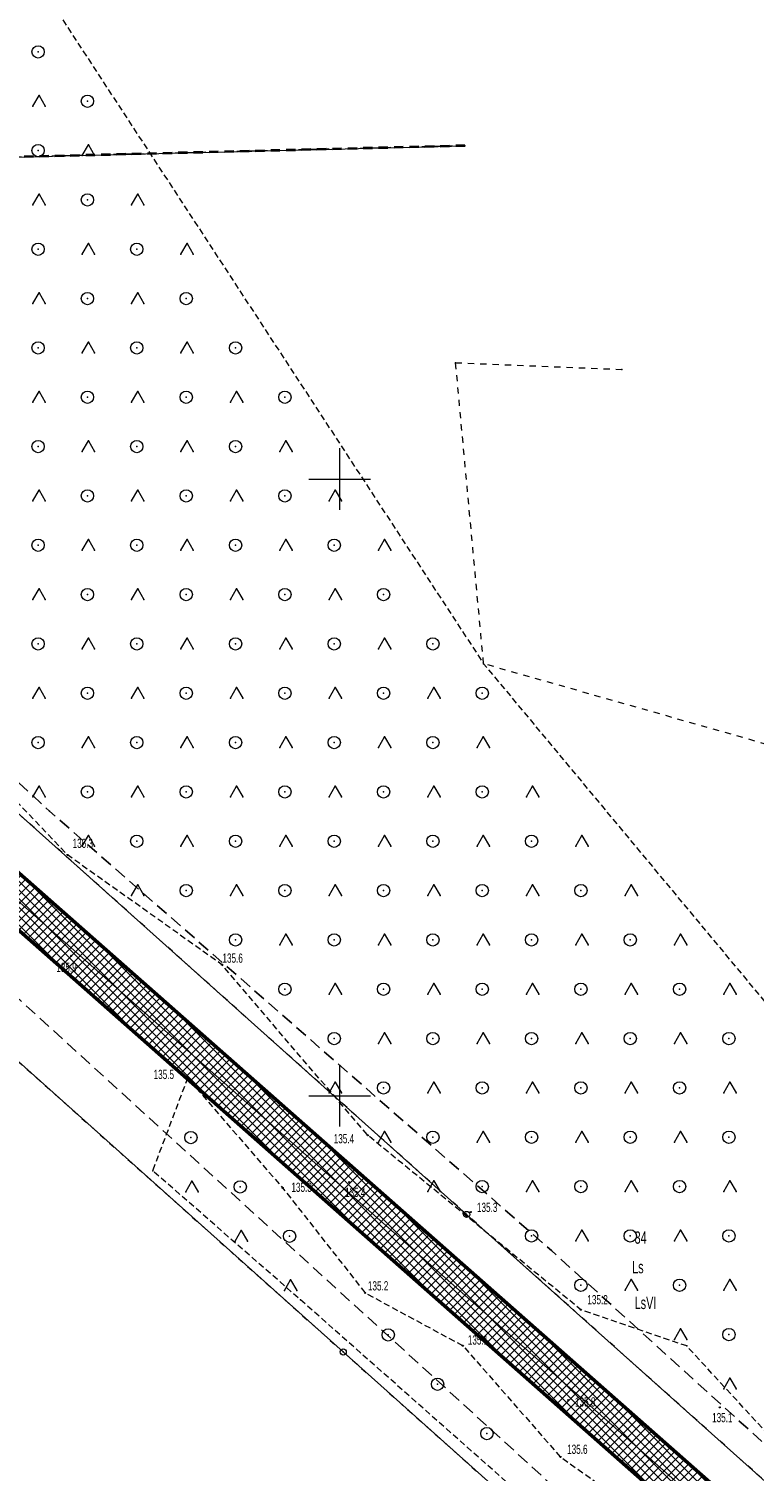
# Model space of a CAD drawing. Extents: x 6456700 to 6518119, y 5963420 to 5980059.
# Tile 90 of 256: x 6512044 to 6512102, y 5964669 to 5964785. Entities that reach past the tile are written whole.
import ezdxf
from ezdxf.enums import TextEntityAlignment as Align

# ---------------------------------------------------------------- set-up
doc = ezdxf.new("R2010")
doc.units = 0
doc.header["$MEASUREMENT"] = 0
for name, pattern in [('L_0_03', [1, 0.5, -0.5]), ('L_0_04', [1.5, 1, -0.5]), ('L_0_50', [1.25, 0.75, -0.5]), ('L_0_5A', [0.75, 0.5, -0.25])]:
    doc.linetypes.add(name, pattern=pattern)
doc.layers.get('0').update_dxf_attribs({"color": 2, "linetype": 'CONTINUOUS', "lineweight": 5})
for name, color, linetype, lineweight in [('18mm Kreska ciągła', 7, 'CONTINUOUS', 18), ('202_punkt_graniczny', 7, 'CONTINUOUS', 18), ('209_oznaczenie_konturu_klasyfikacyjnego', 96, 'CONTINUOUS', 18), ('210_oznaczenie_konturu_uzytku_gruntowego', 96, 'CONTINUOUS', 18), ('211_numer_dzialki_ewidencyjnej', 7, 'CONTINUOUS', 18), ('216_obreb_ewidencyjny', 7, 'CONTINUOUS', 18), ('218_kontur_uzytku_gruntowego', 96, 'L_0_03', 18), ('219_dzialka_ewidencyjna', 7, 'CONTINUOUS', 18), ('50mm Kreska ciągła', 7, 'CONTINUOUS', 50), ('9mm Kreska ciągła', 252, 'CONTINUOUS', 9), ('ogrodzenie_trwale', 7, 'CONTINUOUS', 18), ('pikieta_naturalna', 7, 'CONTINUOUS', 18), ('pikieta_naturalna_Atr2', 7, 'CONTINUOUS', 18), ('siatka_krzyrzy', 7, 'CONTINUOUS', 18), ('teren_zalesiony', 7, 'CONTINUOUS', 18), ('Zakres', 7, 'CONTINUOUS', 18)]:
    doc.layers.add(name, color=color, linetype=linetype, lineweight=lineweight)
doc.styles.get("Standard").update_dxf_attribs({"font": 'txt', "width": 0.75})

# ---------------------------------------------------------------- blocks, each defined once
blk = doc.blocks.new('mdcp_nowa')
at = {"layer": 'pikieta_naturalna', "linetype": 'Continuous', "lineweight": 18}
for points in [[(6494777.93, 5981169.47, 1), (6494777.93, 5981169.56, 1)], [(6494778.23, 5981161.29, 1), (6494778.23, 5981161.38, 1)], [(6494790.45, 5981160.58, 1), (6494790.45, 5981160.67, 1)], [(6494787.68, 5981151.38, 1), (6494787.68, 5981151.46, 1)], [(6494802.27, 5981146.75, 1), (6494802.27, 5981146.83, 1)], [(6494800.77, 5981142.95, 1), (6494800.77, 5981143.04, 1)], [(6494795.37, 5981142.49, 1), (6494795.37, 5981142.58, 1)], [(6494810.62, 5981140.53, 1), (6494810.62, 5981140.62, 1)], [(6494802.06, 5981133.96, 1), (6494802.06, 5981134.05, 1)], [(6494819.54, 5981132.61, 1), (6494819.54, 5981132.7, 1)], [(6494809.98, 5981129.69, 1), (6494809.98, 5981129.78, 1)], [(6494818.51, 5981125.26, 1), (6494818.51, 5981125.36, 1)], [(6494830.8, 5981124.69, 1), (6494830.8, 5981124.78, 1)], [(6494817.89, 5981120.67, 1), (6494817.89, 5981120.75, 1)]]:
    blk.add_hatch(color=18, dxfattribs=at).paths.add_polyline_path(points)
for p in [(6494810.15, 5981227.02), (6494822.86, 5981208.88)]:
    blk.add_point(p)
at = {"layer": '202_punkt_graniczny', "color": 7, "linetype": 'Continuous', "lineweight": 18}
for centre in [(6494810.28, 5981140.37), (6494800.28, 5981129.22)]:
    blk.add_circle(centre, 0.25, dxfattribs=at)
at = {"layer": '202_punkt_graniczny'}
for p in [(6494810.28, 5981140.37), (6494800.28, 5981129.22)]:
    blk.add_point(p, dxfattribs=at)
at = {"layer": '216_obreb_ewidencyjny', "color": 7, "linetype": 'L_0_50', "lineweight": 35, "flags": 128}
blk.add_lwpolyline([(6494810.15, 5981227.02), (6494758.34, 5981225.71)], dxfattribs=at)
at = {"layer": '218_kontur_uzytku_gruntowego', "lineweight": 18, "flags": 128}
for points in [[(6494810.15, 5981227.02), (6494758.34, 5981225.71)], [(6494809.39, 5981209.43), (6494822.86, 5981208.88)], [(6494811.66, 5981185.02), (6494809.39, 5981209.43)], [(6494810.28, 5981140.37), (6494745.87, 5981197.99)], [(6494735.87, 5981186.83), (6494800.28, 5981129.22)], [(6494849.99, 5981174.1), (6494811.66, 5981185.02)], [(6494875.19, 5981082.33), (6494810.28, 5981140.37)], [(6494800.28, 5981129.22), (6494847.42, 5981087.08)]]:
    blk.add_lwpolyline(points, dxfattribs=at)
at = {"layer": '218_kontur_uzytku_gruntowego'}
for p in [(6494809.39, 5981209.43), (6494809.39, 5981209.43), (6494811.66, 5981185.02), (6494811.66, 5981185.02), (6494810.28, 5981140.37), (6494810.28, 5981140.37), (6494810.28, 5981140.37), (6494810.28, 5981140.37), (6494800.28, 5981129.22), (6494800.28, 5981129.22), (6494800.28, 5981129.22), (6494800.28, 5981129.22)]:
    blk.add_point(p, dxfattribs=at)
at = {"layer": '219_dzialka_ewidencyjna', "color": 3, "linetype": 'Continuous', "lineweight": 18, "flags": 128}
for points in [[(6494758.34, 5981225.71), (6494810.15, 5981227.02)], [(6494745.87, 5981197.99), (6494810.28, 5981140.37)], [(6494800.28, 5981129.22), (6494735.87, 5981186.83)], [(6494810.28, 5981140.37), (6494884.63, 5981073.89)], [(6494800.28, 5981129.22), (6494847.42, 5981087.08)]]:
    blk.add_lwpolyline(points, dxfattribs=at)
at = {"layer": '219_dzialka_ewidencyjna', "color": 3}
for p in [(6494810.28, 5981140.37), (6494810.28, 5981140.37), (6494800.28, 5981129.22), (6494800.28, 5981129.22)]:
    blk.add_point(p, dxfattribs=at)
at = {"layer": 'ogrodzenie_trwale'}
for p in [(6494784.84, 5981143.92), (6494796.83, 5981133.44)]:
    blk.add_point(p, dxfattribs=at)
at = {"layer": 'pikieta_naturalna', "color": 7, "linetype": 'Continuous', "lineweight": 18}
for centre in [(6494777.93, 5981169.52), (6494778.23, 5981161.34), (6494790.45, 5981160.62), (6494787.68, 5981151.42), (6494802.27, 5981146.79), (6494800.77, 5981142.99), (6494795.37, 5981142.53), (6494810.62, 5981140.57), (6494802.06, 5981134.01), (6494819.54, 5981132.65), (6494809.98, 5981129.73), (6494818.51, 5981125.31), (6494830.8, 5981124.73), (6494817.89, 5981120.71)]:
    blk.add_circle(centre, 0.045, dxfattribs=at)
at = {"layer": 'pikieta_naturalna'}
for p in [(6494777.93, 5981169.52), (6494778.23, 5981161.34), (6494790.45, 5981160.62), (6494787.68, 5981151.42), (6494802.27, 5981146.79), (6494800.77, 5981142.99), (6494795.37, 5981142.53), (6494810.62, 5981140.57), (6494802.06, 5981134.01), (6494819.54, 5981132.65), (6494809.98, 5981129.73), (6494818.51, 5981125.31), (6494830.8, 5981124.73), (6494817.89, 5981120.71)]:
    blk.add_point(p, dxfattribs=at)
at = {"layer": 'siatka_krzyrzy', "linetype": 'Continuous', "lineweight": 18, "flags": 128}
for points in [[(6494800, 5981197.5), (6494800, 5981202.5)], [(6494797.5, 5981200), (6494802.5, 5981200)], [(6494800, 5981147.5), (6494800, 5981152.5)], [(6494797.5, 5981150), (6494802.5, 5981150)]]:
    blk.add_lwpolyline(points, dxfattribs=at)
at = {"layer": 'teren_zalesiony', "color": 7, "linetype": 'L_0_5A', "lineweight": 18, "flags": 128}
for points in [[(6494872.19, 5981095.54), (6494855.83, 5981097.47), (6494845.33, 5981106.88), (6494836.82, 5981120.26), (6494828.12, 5981129.71), (6494819.54, 5981132.65), (6494802.27, 5981146.79), (6494790.45, 5981160.62), (6494777.93, 5981169.52), (6494764.89, 5981183.26), (6494749.38, 5981196.24), (6494734.96, 5981210.75), (6494728.54, 5981216.75), (6494735.43, 5981221.53), (6494735.01, 5981224.69), (6494722.19, 5981222.39), (6494712.46, 5981224.52), (6494714.22, 5981236.42), (6494712.82, 5981273.82), (6494713.85, 5981296.4), (6494713.31, 5981300.28), (6494735.77, 5981301.14), (6494811.66, 5981185.02), (6494865.53, 5981120.26)], [(6494830.21, 5981107.52), (6494820.02, 5981112.93), (6494796.83, 5981133.44), (6494784.84, 5981143.92), (6494787.68, 5981151.42), (6494795.37, 5981142.53), (6494802.06, 5981134.01), (6494809.98, 5981129.73), (6494817.89, 5981120.71), (6494831.01, 5981111.39)]]:
    blk.add_lwpolyline(points, close=True, dxfattribs=at)
at = {"layer": 'teren_zalesiony', "color": 7, "linetype": 'Continuous', "lineweight": 18, "flags": 128}
for points in [[(6494775.13, 5981230.22), (6494775.63, 5981231.09)], [(6494775.63, 5981231.09), (6494776.13, 5981230.22)], [(6494779.13, 5981226.22), (6494779.63, 5981227.09)], [(6494779.63, 5981227.09), (6494780.13, 5981226.22)], [(6494775.13, 5981222.22), (6494775.63, 5981223.09)], [(6494775.63, 5981223.09), (6494776.13, 5981222.22)], [(6494783.13, 5981222.22), (6494783.63, 5981223.09)], [(6494783.63, 5981223.09), (6494784.13, 5981222.22)], [(6494779.13, 5981218.22), (6494779.63, 5981219.09)], [(6494779.63, 5981219.09), (6494780.13, 5981218.22)], [(6494787.13, 5981218.22), (6494787.63, 5981219.09)], [(6494787.63, 5981219.09), (6494788.13, 5981218.22)], [(6494775.13, 5981214.22), (6494775.63, 5981215.09)], [(6494775.63, 5981215.09), (6494776.13, 5981214.22)], [(6494783.13, 5981214.22), (6494783.63, 5981215.09)], [(6494783.63, 5981215.09), (6494784.13, 5981214.22)], [(6494779.13, 5981210.22), (6494779.63, 5981211.09)], [(6494779.63, 5981211.09), (6494780.13, 5981210.22)], [(6494787.13, 5981210.22), (6494787.63, 5981211.09)], [(6494787.63, 5981211.09), (6494788.13, 5981210.22)], [(6494775.13, 5981206.22), (6494775.63, 5981207.09)], [(6494775.63, 5981207.09), (6494776.13, 5981206.22)], [(6494783.13, 5981206.22), (6494783.63, 5981207.09)], [(6494783.63, 5981207.09), (6494784.13, 5981206.22)], [(6494791.13, 5981206.22), (6494791.63, 5981207.09)], [(6494791.63, 5981207.09), (6494792.13, 5981206.22)], [(6494779.13, 5981202.22), (6494779.63, 5981203.09)], [(6494779.63, 5981203.09), (6494780.13, 5981202.22)], [(6494787.13, 5981202.22), (6494787.63, 5981203.09)], [(6494787.63, 5981203.09), (6494788.13, 5981202.22)], [(6494795.13, 5981202.22), (6494795.63, 5981203.09)], [(6494795.63, 5981203.09), (6494796.13, 5981202.22)], [(6494775.13, 5981198.22), (6494775.63, 5981199.09)], [(6494775.63, 5981199.09), (6494776.13, 5981198.22)], [(6494783.13, 5981198.22), (6494783.63, 5981199.09)], [(6494783.63, 5981199.09), (6494784.13, 5981198.22)], [(6494791.13, 5981198.22), (6494791.63, 5981199.09)], [(6494791.63, 5981199.09), (6494792.13, 5981198.22)], [(6494799.13, 5981198.22), (6494799.63, 5981199.09)], [(6494799.63, 5981199.09), (6494800.13, 5981198.22)], [(6494779.13, 5981194.22), (6494779.63, 5981195.09)], [(6494779.63, 5981195.09), (6494780.13, 5981194.22)], [(6494787.13, 5981194.22), (6494787.63, 5981195.09)], [(6494787.63, 5981195.09), (6494788.13, 5981194.22)], [(6494795.13, 5981194.22), (6494795.63, 5981195.09)], [(6494795.63, 5981195.09), (6494796.13, 5981194.22)], [(6494803.13, 5981194.22), (6494803.63, 5981195.09)], [(6494803.63, 5981195.09), (6494804.13, 5981194.22)], [(6494775.13, 5981190.22), (6494775.63, 5981191.09)], [(6494775.63, 5981191.09), (6494776.13, 5981190.22)], [(6494783.13, 5981190.22), (6494783.63, 5981191.09)], [(6494783.63, 5981191.09), (6494784.13, 5981190.22)], [(6494791.13, 5981190.22), (6494791.63, 5981191.09)], [(6494791.63, 5981191.09), (6494792.13, 5981190.22)], [(6494799.13, 5981190.22), (6494799.63, 5981191.09)], [(6494799.63, 5981191.09), (6494800.13, 5981190.22)], [(6494779.13, 5981186.22), (6494779.63, 5981187.09)], [(6494779.63, 5981187.09), (6494780.13, 5981186.22)], [(6494787.13, 5981186.22), (6494787.63, 5981187.09)], [(6494787.63, 5981187.09), (6494788.13, 5981186.22)], [(6494795.13, 5981186.22), (6494795.63, 5981187.09)], [(6494795.63, 5981187.09), (6494796.13, 5981186.22)], [(6494803.13, 5981186.22), (6494803.63, 5981187.09)], [(6494803.63, 5981187.09), (6494804.13, 5981186.22)], [(6494775.13, 5981182.22), (6494775.63, 5981183.09)], [(6494775.63, 5981183.09), (6494776.13, 5981182.22)], [(6494783.13, 5981182.22), (6494783.63, 5981183.09)], [(6494783.63, 5981183.09), (6494784.13, 5981182.22)], [(6494791.13, 5981182.22), (6494791.63, 5981183.09)], [(6494791.63, 5981183.09), (6494792.13, 5981182.22)], [(6494799.13, 5981182.22), (6494799.63, 5981183.09)], [(6494799.63, 5981183.09), (6494800.13, 5981182.22)], [(6494807.13, 5981182.22), (6494807.63, 5981183.09)], [(6494807.63, 5981183.09), (6494808.13, 5981182.22)], [(6494779.13, 5981178.22), (6494779.63, 5981179.09)], [(6494779.63, 5981179.09), (6494780.13, 5981178.22)], [(6494787.13, 5981178.22), (6494787.63, 5981179.09)], [(6494787.63, 5981179.09), (6494788.13, 5981178.22)], [(6494795.13, 5981178.22), (6494795.63, 5981179.09)], [(6494795.63, 5981179.09), (6494796.13, 5981178.22)], [(6494803.13, 5981178.22), (6494803.63, 5981179.09)], [(6494803.63, 5981179.09), (6494804.13, 5981178.22)], [(6494811.13, 5981178.22), (6494811.63, 5981179.09)], [(6494811.63, 5981179.09), (6494812.13, 5981178.22)], [(6494775.13, 5981174.22), (6494775.63, 5981175.09)], [(6494775.63, 5981175.09), (6494776.13, 5981174.22)], [(6494783.13, 5981174.22), (6494783.63, 5981175.09)], [(6494783.63, 5981175.09), (6494784.13, 5981174.22)], [(6494791.13, 5981174.22), (6494791.63, 5981175.09)], [(6494791.63, 5981175.09), (6494792.13, 5981174.22)], [(6494799.13, 5981174.22), (6494799.63, 5981175.09)], [(6494799.63, 5981175.09), (6494800.13, 5981174.22)], [(6494807.13, 5981174.22), (6494807.63, 5981175.09)], [(6494807.63, 5981175.09), (6494808.13, 5981174.22)], [(6494815.13, 5981174.22), (6494815.63, 5981175.09)], [(6494815.63, 5981175.09), (6494816.13, 5981174.22)], [(6494779.13, 5981170.22), (6494779.63, 5981171.09)], [(6494779.63, 5981171.09), (6494780.13, 5981170.22)], [(6494787.13, 5981170.22), (6494787.63, 5981171.09)], [(6494787.63, 5981171.09), (6494788.13, 5981170.22)], [(6494795.13, 5981170.22), (6494795.63, 5981171.09)], [(6494795.63, 5981171.09), (6494796.13, 5981170.22)], [(6494803.13, 5981170.22), (6494803.63, 5981171.09)], [(6494803.63, 5981171.09), (6494804.13, 5981170.22)], [(6494811.13, 5981170.22), (6494811.63, 5981171.09)], [(6494811.63, 5981171.09), (6494812.13, 5981170.22)], [(6494819.13, 5981170.22), (6494819.63, 5981171.09)], [(6494819.63, 5981171.09), (6494820.13, 5981170.22)], [(6494783.13, 5981166.22), (6494783.63, 5981167.09)], [(6494783.63, 5981167.09), (6494784.13, 5981166.22)], [(6494791.13, 5981166.22), (6494791.63, 5981167.09)], [(6494791.63, 5981167.09), (6494792.13, 5981166.22)], [(6494799.13, 5981166.22), (6494799.63, 5981167.09)], [(6494799.63, 5981167.09), (6494800.13, 5981166.22)], [(6494807.13, 5981166.22), (6494807.63, 5981167.09)], [(6494807.63, 5981167.09), (6494808.13, 5981166.22)], [(6494815.13, 5981166.22), (6494815.63, 5981167.09)], [(6494815.63, 5981167.09), (6494816.13, 5981166.22)], [(6494823.13, 5981166.22), (6494823.63, 5981167.09)], [(6494823.63, 5981167.09), (6494824.13, 5981166.22)], [(6494795.13, 5981162.22), (6494795.63, 5981163.09)], [(6494795.63, 5981163.09), (6494796.13, 5981162.22)], [(6494803.13, 5981162.22), (6494803.63, 5981163.09)], [(6494803.63, 5981163.09), (6494804.13, 5981162.22)], [(6494811.13, 5981162.22), (6494811.63, 5981163.09)], [(6494811.63, 5981163.09), (6494812.13, 5981162.22)], [(6494819.13, 5981162.22), (6494819.63, 5981163.09)], [(6494819.63, 5981163.09), (6494820.13, 5981162.22)], [(6494827.13, 5981162.22), (6494827.63, 5981163.09)], [(6494827.63, 5981163.09), (6494828.13, 5981162.22)], [(6494799.13, 5981158.22), (6494799.63, 5981159.09)], [(6494799.63, 5981159.09), (6494800.13, 5981158.22)], [(6494807.13, 5981158.22), (6494807.63, 5981159.09)], [(6494807.63, 5981159.09), (6494808.13, 5981158.22)], [(6494815.13, 5981158.22), (6494815.63, 5981159.09)], [(6494815.63, 5981159.09), (6494816.13, 5981158.22)], [(6494823.13, 5981158.22), (6494823.63, 5981159.09)], [(6494823.63, 5981159.09), (6494824.13, 5981158.22)], [(6494831.13, 5981158.22), (6494831.63, 5981159.09)], [(6494831.63, 5981159.09), (6494832.13, 5981158.22)], [(6494803.13, 5981154.22), (6494803.63, 5981155.09)], [(6494803.63, 5981155.09), (6494804.13, 5981154.22)], [(6494811.13, 5981154.22), (6494811.63, 5981155.09)], [(6494811.63, 5981155.09), (6494812.13, 5981154.22)], [(6494819.13, 5981154.22), (6494819.63, 5981155.09)], [(6494819.63, 5981155.09), (6494820.13, 5981154.22)], [(6494827.13, 5981154.22), (6494827.63, 5981155.09)], [(6494827.63, 5981155.09), (6494828.13, 5981154.22)], [(6494799.13, 5981150.22), (6494799.63, 5981151.09)], [(6494799.63, 5981151.09), (6494800.13, 5981150.22)], [(6494807.13, 5981150.22), (6494807.63, 5981151.09)], [(6494807.63, 5981151.09), (6494808.13, 5981150.22)], [(6494815.13, 5981150.22), (6494815.63, 5981151.09)], [(6494815.63, 5981151.09), (6494816.13, 5981150.22)], [(6494823.13, 5981150.22), (6494823.63, 5981151.09)], [(6494823.63, 5981151.09), (6494824.13, 5981150.22)], [(6494831.13, 5981150.22), (6494831.63, 5981151.09)], [(6494831.63, 5981151.09), (6494832.13, 5981150.22)], [(6494803.13, 5981146.22), (6494803.63, 5981147.09)], [(6494803.63, 5981147.09), (6494804.13, 5981146.22)], [(6494811.13, 5981146.22), (6494811.63, 5981147.09)], [(6494811.63, 5981147.09), (6494812.13, 5981146.22)], [(6494819.13, 5981146.22), (6494819.63, 5981147.09)], [(6494819.63, 5981147.09), (6494820.13, 5981146.22)], [(6494827.13, 5981146.22), (6494827.63, 5981147.09)], [(6494827.63, 5981147.09), (6494828.13, 5981146.22)], [(6494787.51, 5981142.2), (6494788.01, 5981143.07)], [(6494788.01, 5981143.07), (6494788.51, 5981142.2)], [(6494807.13, 5981142.22), (6494807.63, 5981143.09)], [(6494807.63, 5981143.09), (6494808.13, 5981142.22)], [(6494815.13, 5981142.22), (6494815.63, 5981143.09)], [(6494815.63, 5981143.09), (6494816.13, 5981142.22)], [(6494823.13, 5981142.22), (6494823.63, 5981143.09)], [(6494823.63, 5981143.09), (6494824.13, 5981142.22)], [(6494831.13, 5981142.22), (6494831.63, 5981143.09)], [(6494831.63, 5981143.09), (6494832.13, 5981142.22)], [(6494819.13, 5981138.22), (6494819.63, 5981139.09)], [(6494819.63, 5981139.09), (6494820.13, 5981138.22)], [(6494827.13, 5981138.22), (6494827.63, 5981139.09)], [(6494827.63, 5981139.09), (6494828.13, 5981138.22)], [(6494791.51, 5981138.2), (6494792.01, 5981139.07)], [(6494792.01, 5981139.07), (6494792.51, 5981138.2)], [(6494795.51, 5981134.2), (6494796.01, 5981135.07)], [(6494796.01, 5981135.07), (6494796.51, 5981134.2)], [(6494823.13, 5981134.22), (6494823.63, 5981135.09)], [(6494823.63, 5981135.09), (6494824.13, 5981134.22)], [(6494831.13, 5981134.22), (6494831.63, 5981135.09)], [(6494831.63, 5981135.09), (6494832.13, 5981134.22)], [(6494827.13, 5981130.22), (6494827.63, 5981131.09)], [(6494827.63, 5981131.09), (6494828.13, 5981130.22)], [(6494831.13, 5981126.22), (6494831.63, 5981127.09)], [(6494831.63, 5981127.09), (6494832.13, 5981126.22)]]:
    blk.add_lwpolyline(points, dxfattribs=at)
at = {"layer": 'teren_zalesiony', "color": 7, "linetype": 'Continuous', "lineweight": 18}
for centre in [(6494775.55, 5981234.63), (6494779.55, 5981230.63), (6494775.55, 5981226.63), (6494779.55, 5981222.63), (6494775.55, 5981218.63), (6494783.55, 5981218.63), (6494779.55, 5981214.63), (6494787.55, 5981214.63), (6494775.55, 5981210.63), (6494783.55, 5981210.63), (6494791.55, 5981210.63), (6494779.55, 5981206.63), (6494787.55, 5981206.63), (6494795.55, 5981206.63), (6494775.55, 5981202.63), (6494783.55, 5981202.63), (6494791.55, 5981202.63), (6494779.55, 5981198.63), (6494787.55, 5981198.63), (6494795.55, 5981198.63), (6494775.55, 5981194.63), (6494783.55, 5981194.63), (6494791.55, 5981194.63), (6494799.55, 5981194.63), (6494779.55, 5981190.63), (6494787.55, 5981190.63), (6494795.55, 5981190.63), (6494803.55, 5981190.63), (6494775.55, 5981186.63), (6494783.55, 5981186.63), (6494791.55, 5981186.63), (6494799.55, 5981186.63), (6494807.55, 5981186.63), (6494779.55, 5981182.63), (6494787.55, 5981182.63), (6494795.55, 5981182.63), (6494803.55, 5981182.63), (6494811.55, 5981182.63), (6494775.55, 5981178.63), (6494783.55, 5981178.63), (6494791.55, 5981178.63), (6494799.55, 5981178.63), (6494807.55, 5981178.63), (6494779.55, 5981174.63), (6494787.55, 5981174.63), (6494795.55, 5981174.63), (6494803.55, 5981174.63), (6494811.55, 5981174.63), (6494783.55, 5981170.63), (6494791.55, 5981170.63), (6494799.55, 5981170.63), (6494807.55, 5981170.63), (6494815.55, 5981170.63), (6494787.55, 5981166.63), (6494795.55, 5981166.63), (6494803.55, 5981166.63), (6494811.55, 5981166.63), (6494819.55, 5981166.63), (6494791.55, 5981162.63), (6494799.55, 5981162.63), (6494807.55, 5981162.63), (6494815.55, 5981162.63), (6494823.55, 5981162.63), (6494795.55, 5981158.63), (6494803.55, 5981158.63), (6494811.55, 5981158.63), (6494819.55, 5981158.63), (6494827.55, 5981158.63), (6494799.55, 5981154.63), (6494807.55, 5981154.63), (6494815.55, 5981154.63), (6494823.55, 5981154.63), (6494831.55, 5981154.63), (6494803.55, 5981150.63), (6494811.55, 5981150.63), (6494819.55, 5981150.63), (6494827.55, 5981150.63), (6494787.93, 5981146.61), (6494807.55, 5981146.63), (6494815.55, 5981146.63), (6494823.55, 5981146.63), (6494831.55, 5981146.63), (6494791.93, 5981142.61), (6494811.55, 5981142.63), (6494819.55, 5981142.63), (6494827.55, 5981142.63), (6494795.93, 5981138.61), (6494815.55, 5981138.63), (6494823.55, 5981138.63), (6494831.55, 5981138.63), (6494819.55, 5981134.63), (6494827.55, 5981134.63), (6494803.93, 5981130.61), (6494831.55, 5981130.63), (6494807.93, 5981126.61), (6494811.93, 5981122.61)]:
    blk.add_circle(centre, 0.5, dxfattribs=at)
at = {"layer": 'teren_zalesiony'}
for p in [(6494775.55, 5981234.63), (6494775.63, 5981231.09), (6494775.63, 5981231.09), (6494779.55, 5981230.63), (6494775.13, 5981230.22), (6494776.13, 5981230.22), (6494779.63, 5981227.09), (6494779.63, 5981227.09), (6494775.55, 5981226.63), (6494779.13, 5981226.22), (6494780.13, 5981226.22), (6494775.13, 5981222.22), (6494775.63, 5981223.09), (6494775.63, 5981223.09), (6494776.13, 5981222.22), (6494779.55, 5981222.63), (6494783.13, 5981222.22), (6494783.63, 5981223.09), (6494783.63, 5981223.09), (6494784.13, 5981222.22), (6494775.55, 5981218.63), (6494779.63, 5981219.09), (6494779.63, 5981219.09), (6494783.55, 5981218.63), (6494787.63, 5981219.09), (6494787.63, 5981219.09), (6494779.13, 5981218.22), (6494780.13, 5981218.22), (6494787.13, 5981218.22), (6494788.13, 5981218.22), (6494775.13, 5981214.22), (6494775.63, 5981215.09), (6494775.63, 5981215.09), (6494776.13, 5981214.22), (6494779.55, 5981214.63), (6494783.13, 5981214.22), (6494783.63, 5981215.09), (6494783.63, 5981215.09), (6494784.13, 5981214.22), (6494787.55, 5981214.63), (6494775.55, 5981210.63), (6494779.63, 5981211.09), (6494779.63, 5981211.09), (6494783.55, 5981210.63), (6494787.63, 5981211.09), (6494787.63, 5981211.09), (6494791.55, 5981210.63), (6494779.13, 5981210.22), (6494780.13, 5981210.22), (6494787.13, 5981210.22), (6494788.13, 5981210.22), (6494775.63, 5981207.09), (6494775.63, 5981207.09), (6494783.63, 5981207.09), (6494783.63, 5981207.09), (6494791.63, 5981207.09), (6494791.63, 5981207.09), (6494775.13, 5981206.22), (6494776.13, 5981206.22), (6494779.55, 5981206.63), (6494783.13, 5981206.22), (6494784.13, 5981206.22), (6494787.55, 5981206.63), (6494791.13, 5981206.22), (6494792.13, 5981206.22), (6494795.55, 5981206.63), (6494775.55, 5981202.63), (6494779.63, 5981203.09), (6494779.63, 5981203.09), (6494783.55, 5981202.63), (6494787.63, 5981203.09), (6494787.63, 5981203.09), (6494791.55, 5981202.63), (6494795.63, 5981203.09), (6494795.63, 5981203.09), (6494779.13, 5981202.22), (6494780.13, 5981202.22), (6494787.13, 5981202.22), (6494788.13, 5981202.22), (6494795.13, 5981202.22), (6494796.13, 5981202.22), (6494775.63, 5981199.09), (6494775.63, 5981199.09), (6494783.63, 5981199.09), (6494783.63, 5981199.09), (6494791.63, 5981199.09), (6494791.63, 5981199.09), (6494799.63, 5981199.09), (6494799.63, 5981199.09), (6494775.13, 5981198.22), (6494776.13, 5981198.22), (6494779.55, 5981198.63), (6494783.13, 5981198.22), (6494784.13, 5981198.22), (6494787.55, 5981198.63), (6494791.13, 5981198.22), (6494792.13, 5981198.22), (6494795.55, 5981198.63), (6494799.13, 5981198.22), (6494800.13, 5981198.22), (6494775.55, 5981194.63), (6494779.13, 5981194.22), (6494779.63, 5981195.09), (6494779.63, 5981195.09), (6494780.13, 5981194.22), (6494783.55, 5981194.63), (6494787.13, 5981194.22), (6494787.63, 5981195.09), (6494787.63, 5981195.09), (6494788.13, 5981194.22), (6494791.55, 5981194.63), (6494795.13, 5981194.22), (6494795.63, 5981195.09), (6494795.63, 5981195.09), (6494796.13, 5981194.22), (6494799.55, 5981194.63), (6494803.13, 5981194.22), (6494803.63, 5981195.09), (6494803.63, 5981195.09), (6494804.13, 5981194.22), (6494775.63, 5981191.09), (6494775.63, 5981191.09), (6494779.55, 5981190.63), (6494783.63, 5981191.09), (6494783.63, 5981191.09), (6494787.55, 5981190.63), (6494791.63, 5981191.09), (6494791.63, 5981191.09), (6494795.55, 5981190.63), (6494799.63, 5981191.09), (6494799.63, 5981191.09), (6494803.55, 5981190.63), (6494775.13, 5981190.22), (6494776.13, 5981190.22), (6494783.13, 5981190.22), (6494784.13, 5981190.22), (6494791.13, 5981190.22), (6494792.13, 5981190.22), (6494799.13, 5981190.22), (6494800.13, 5981190.22), (6494779.63, 5981187.09), (6494779.63, 5981187.09), (6494787.63, 5981187.09), (6494787.63, 5981187.09), (6494795.63, 5981187.09), (6494795.63, 5981187.09), (6494803.63, 5981187.09), (6494803.63, 5981187.09), (6494775.55, 5981186.63), (6494779.13, 5981186.22), (6494780.13, 5981186.22), (6494783.55, 5981186.63), (6494787.13, 5981186.22), (6494788.13, 5981186.22), (6494791.55, 5981186.63), (6494795.13, 5981186.22), (6494796.13, 5981186.22), (6494799.55, 5981186.63), (6494803.13, 5981186.22), (6494804.13, 5981186.22), (6494807.55, 5981186.63), (6494811.66, 5981185.02), (6494775.63, 5981183.09), (6494775.63, 5981183.09), (6494779.55, 5981182.63), (6494783.63, 5981183.09), (6494783.63, 5981183.09), (6494787.55, 5981182.63), (6494791.63, 5981183.09), (6494791.63, 5981183.09), (6494795.55, 5981182.63), (6494799.63, 5981183.09), (6494799.63, 5981183.09), (6494803.55, 5981182.63), (6494807.63, 5981183.09), (6494807.63, 5981183.09), (6494811.55, 5981182.63), (6494775.13, 5981182.22), (6494776.13, 5981182.22), (6494783.13, 5981182.22), (6494784.13, 5981182.22), (6494791.13, 5981182.22), (6494792.13, 5981182.22), (6494799.13, 5981182.22), (6494800.13, 5981182.22), (6494807.13, 5981182.22), (6494808.13, 5981182.22), (6494779.63, 5981179.09), (6494779.63, 5981179.09), (6494787.63, 5981179.09), (6494787.63, 5981179.09), (6494795.63, 5981179.09), (6494795.63, 5981179.09), (6494803.63, 5981179.09), (6494803.63, 5981179.09), (6494811.63, 5981179.09), (6494811.63, 5981179.09), (6494775.55, 5981178.63), (6494779.13, 5981178.22), (6494780.13, 5981178.22), (6494783.55, 5981178.63), (6494787.13, 5981178.22), (6494788.13, 5981178.22), (6494791.55, 5981178.63), (6494795.13, 5981178.22), (6494796.13, 5981178.22), (6494799.55, 5981178.63), (6494803.13, 5981178.22), (6494804.13, 5981178.22), (6494807.55, 5981178.63), (6494811.13, 5981178.22), (6494812.13, 5981178.22), (6494775.13, 5981174.22), (6494775.63, 5981175.09), (6494775.63, 5981175.09), (6494776.13, 5981174.22), (6494779.55, 5981174.63), (6494783.13, 5981174.22), (6494783.63, 5981175.09), (6494783.63, 5981175.09), (6494784.13, 5981174.22), (6494787.55, 5981174.63), (6494791.13, 5981174.22), (6494791.63, 5981175.09), (6494791.63, 5981175.09), (6494792.13, 5981174.22), (6494795.55, 5981174.63), (6494799.13, 5981174.22), (6494799.63, 5981175.09), (6494799.63, 5981175.09), (6494800.13, 5981174.22), (6494803.55, 5981174.63), (6494807.13, 5981174.22), (6494807.63, 5981175.09), (6494807.63, 5981175.09), (6494808.13, 5981174.22), (6494811.55, 5981174.63), (6494815.13, 5981174.22), (6494815.63, 5981175.09), (6494815.63, 5981175.09), (6494816.13, 5981174.22), (6494779.63, 5981171.09), (6494779.63, 5981171.09), (6494787.63, 5981171.09), (6494787.63, 5981171.09), (6494795.63, 5981171.09), (6494795.63, 5981171.09), (6494803.63, 5981171.09), (6494803.63, 5981171.09), (6494811.63, 5981171.09), (6494811.63, 5981171.09), (6494819.63, 5981171.09), (6494819.63, 5981171.09), (6494777.93, 5981169.52), (6494779.13, 5981170.22), (6494780.13, 5981170.22), (6494783.55, 5981170.63), (6494787.13, 5981170.22), (6494788.13, 5981170.22), (6494791.55, 5981170.63), (6494795.13, 5981170.22), (6494796.13, 5981170.22), (6494799.55, 5981170.63), (6494803.13, 5981170.22), (6494804.13, 5981170.22), (6494807.55, 5981170.63), (6494811.13, 5981170.22), (6494812.13, 5981170.22), (6494815.55, 5981170.63), (6494819.13, 5981170.22), (6494820.13, 5981170.22), (6494783.13, 5981166.22), (6494783.63, 5981167.09), (6494783.63, 5981167.09), (6494784.13, 5981166.22), (6494787.55, 5981166.63), (6494791.13, 5981166.22), (6494791.63, 5981167.09), (6494791.63, 5981167.09), (6494792.13, 5981166.22), (6494795.55, 5981166.63), (6494799.13, 5981166.22), (6494799.63, 5981167.09), (6494799.63, 5981167.09), (6494800.13, 5981166.22), (6494803.55, 5981166.63), (6494807.13, 5981166.22), (6494807.63, 5981167.09), (6494807.63, 5981167.09), (6494808.13, 5981166.22), (6494811.55, 5981166.63), (6494815.13, 5981166.22), (6494815.63, 5981167.09), (6494815.63, 5981167.09), (6494816.13, 5981166.22), (6494819.55, 5981166.63), (6494823.13, 5981166.22), (6494823.63, 5981167.09), (6494823.63, 5981167.09), (6494824.13, 5981166.22), (6494791.55, 5981162.63), (6494795.63, 5981163.09), (6494795.63, 5981163.09), (6494799.55, 5981162.63), (6494803.63, 5981163.09), (6494803.63, 5981163.09), (6494807.55, 5981162.63), (6494811.63, 5981163.09), (6494811.63, 5981163.09), (6494815.55, 5981162.63), (6494819.63, 5981163.09), (6494819.63, 5981163.09), (6494823.55, 5981162.63), (6494827.63, 5981163.09), (6494827.63, 5981163.09), (6494795.13, 5981162.22), (6494796.13, 5981162.22), (6494803.13, 5981162.22), (6494804.13, 5981162.22), (6494811.13, 5981162.22), (6494812.13, 5981162.22), (6494819.13, 5981162.22), (6494820.13, 5981162.22), (6494827.13, 5981162.22), (6494828.13, 5981162.22), (6494790.45, 5981160.62), (6494799.63, 5981159.09), (6494799.63, 5981159.09), (6494807.63, 5981159.09), (6494807.63, 5981159.09), (6494815.63, 5981159.09), (6494815.63, 5981159.09), (6494823.63, 5981159.09), (6494823.63, 5981159.09), (6494831.63, 5981159.09), (6494831.63, 5981159.09), (6494795.55, 5981158.63), (6494799.13, 5981158.22), (6494800.13, 5981158.22), (6494803.55, 5981158.63), (6494807.13, 5981158.22), (6494808.13, 5981158.22), (6494811.55, 5981158.63), (6494815.13, 5981158.22), (6494816.13, 5981158.22), (6494819.55, 5981158.63), (6494823.13, 5981158.22), (6494824.13, 5981158.22), (6494827.55, 5981158.63), (6494831.13, 5981158.22), (6494832.13, 5981158.22), (6494799.55, 5981154.63), (6494803.63, 5981155.09), (6494803.63, 5981155.09), (6494807.55, 5981154.63), (6494811.63, 5981155.09), (6494811.63, 5981155.09), (6494815.55, 5981154.63), (6494819.63, 5981155.09), (6494819.63, 5981155.09), (6494823.55, 5981154.63), (6494827.63, 5981155.09), (6494827.63, 5981155.09), (6494831.55, 5981154.63), (6494803.13, 5981154.22), (6494804.13, 5981154.22), (6494811.13, 5981154.22), (6494812.13, 5981154.22), (6494819.13, 5981154.22), (6494820.13, 5981154.22), (6494827.13, 5981154.22), (6494828.13, 5981154.22), (6494787.68, 5981151.42), (6494799.63, 5981151.09), (6494799.63, 5981151.09), (6494807.63, 5981151.09), (6494807.63, 5981151.09), (6494815.63, 5981151.09), (6494815.63, 5981151.09), (6494823.63, 5981151.09), (6494823.63, 5981151.09), (6494831.63, 5981151.09), (6494831.63, 5981151.09), (6494799.13, 5981150.22), (6494800.13, 5981150.22), (6494803.55, 5981150.63), (6494807.13, 5981150.22), (6494808.13, 5981150.22), (6494811.55, 5981150.63), (6494815.13, 5981150.22), (6494816.13, 5981150.22), (6494819.55, 5981150.63), (6494823.13, 5981150.22), (6494824.13, 5981150.22), (6494827.55, 5981150.63), (6494831.13, 5981150.22), (6494832.13, 5981150.22), (6494787.93, 5981146.61), (6494802.27, 5981146.79), (6494803.13, 5981146.22), (6494803.63, 5981147.09), (6494803.63, 5981147.09), (6494804.13, 5981146.22), (6494807.55, 5981146.63), (6494811.13, 5981146.22), (6494811.63, 5981147.09), (6494811.63, 5981147.09), (6494812.13, 5981146.22), (6494815.55, 5981146.63), (6494819.13, 5981146.22), (6494819.63, 5981147.09), (6494819.63, 5981147.09), (6494820.13, 5981146.22), (6494823.55, 5981146.63), (6494827.13, 5981146.22), (6494827.63, 5981147.09), (6494827.63, 5981147.09), (6494828.13, 5981146.22), (6494831.55, 5981146.63), (6494784.84, 5981143.92), (6494788.01, 5981143.07), (6494788.01, 5981143.07), (6494791.93, 5981142.61), (6494807.63, 5981143.09), (6494807.63, 5981143.09), (6494811.55, 5981142.63), (6494815.63, 5981143.09), (6494815.63, 5981143.09), (6494819.55, 5981142.63), (6494823.63, 5981143.09), (6494823.63, 5981143.09), (6494827.55, 5981142.63), (6494831.63, 5981143.09), (6494831.63, 5981143.09), (6494787.51, 5981142.2), (6494788.51, 5981142.2), (6494795.37, 5981142.53), (6494807.13, 5981142.22), (6494808.13, 5981142.22), (6494815.13, 5981142.22), (6494816.13, 5981142.22), (6494823.13, 5981142.22), (6494824.13, 5981142.22), (6494831.13, 5981142.22), (6494832.13, 5981142.22), (6494819.63, 5981139.09), (6494819.63, 5981139.09), (6494827.63, 5981139.09), (6494827.63, 5981139.09), (6494791.51, 5981138.2), (6494792.01, 5981139.07), (6494792.01, 5981139.07), (6494792.51, 5981138.2), (6494795.93, 5981138.61), (6494815.55, 5981138.63), (6494819.13, 5981138.22), (6494820.13, 5981138.22), (6494823.55, 5981138.63), (6494827.13, 5981138.22), (6494828.13, 5981138.22), (6494831.55, 5981138.63), (6494796.01, 5981135.07), (6494796.01, 5981135.07), (6494819.55, 5981134.63), (6494823.63, 5981135.09), (6494823.63, 5981135.09), (6494827.55, 5981134.63), (6494831.63, 5981135.09), (6494831.63, 5981135.09), (6494795.51, 5981134.2), (6494796.51, 5981134.2), (6494796.83, 5981133.44), (6494802.06, 5981134.01), (6494823.13, 5981134.22), (6494824.13, 5981134.22), (6494831.13, 5981134.22), (6494832.13, 5981134.22), (6494819.54, 5981132.65), (6494827.63, 5981131.09), (6494827.63, 5981131.09), (6494803.93, 5981130.61), (6494809.98, 5981129.73), (6494827.13, 5981130.22), (6494828.13, 5981130.22), (6494831.55, 5981130.63), (6494828.12, 5981129.71), (6494807.93, 5981126.61), (6494831.13, 5981126.22), (6494831.63, 5981127.09), (6494831.63, 5981127.09), (6494832.13, 5981126.22), (6494811.93, 5981122.61), (6494817.89, 5981120.71)]:
    blk.add_point(p, dxfattribs=at)
at = {"layer": 'Zakres', "linetype": 'L_0_04', "lineweight": 25, "flags": 128}
blk.add_lwpolyline([(6495113.77, 5985050.22), (6495121.12, 5984877.07), (6495125.76, 5984757.87), (6495129.89, 5984649.81), (6495141.08, 5984611.3), (6495145.77, 5984544.53), (6495147.36, 5984487.27), (6495157.22, 5984392.07), (6495162.95, 5984387.45), (6495180.24, 5984384.16), (6495229.5, 5984386.61), (6495251.65, 5984373.41), (6495258.77, 5984357.12), (6495255.44, 5984330.44), (6495250.77, 5984304.39), (6495252.21, 5984282.78), (6495255.46, 5984256.45), (6495254.94, 5984238.25), (6495266.4, 5984211), (6495277.24, 5984182.33), (6495294.2, 5984133.19), (6495300.94, 5984095.37), (6495313.24, 5984037.69), (6495317.44, 5983978.18), (6495300.35, 5983922.18), (6495282.35, 5983883.38), (6495266.21, 5983862.23), (6495242.03, 5983839.67), (6495211.11, 5983816.86), (6495158.26, 5983772.66), (6495130.6, 5983651.16), (6495116.31, 5983543.43), (6495129.51, 5983346.73), (6495134.58, 5983264.71), (6495139.64, 5983186.97), (6495193.25, 5983077.94), (6495199.2, 5983041.97), (6495206.23, 5983026), (6495208.96, 5983004.88), (6495202.27, 5982979.48), (6495202.42, 5982950.13), (6495209.35, 5982897.38), (6495215.97, 5982850.34), (6495228.6, 5982809.97), (6495226.85, 5982778.82), (6495225.04, 5982750.56), (6495220.26, 5982723.37), (6495226.54, 5982679.97), (6495206.06, 5982669.48), (6495192.68, 5982657.71), (6495184.57, 5982648.65), (6495174.78, 5982624.58), (6495164.23, 5982604.61), (6495150.7, 5982588.3), (6495137.69, 5982582.43), (6495118.26, 5982573.75), (6495100.35, 5982558.42), (6495090.36, 5982544.99), (6495075.87, 5982519.06), (6495060.83, 5982499.68), (6495049.41, 5982485.49), (6495035.07, 5982459.7), (6495006.7, 5982406.64), (6494980.89, 5982351.84), (6494944.35, 5982293.29), (6494925.72, 5982250.11), (6494905.2, 5982190.37), (6494898.43, 5982153.5), (6494879.51, 5982063.89), (6494864.14, 5981992.66), (6494816.93, 5981768.61), (6494777.79, 5981577.7), (6494739.84, 5981394.72), (6494718.65, 5981297.89), (6494716.45, 5981237.31), (6494738.62, 5981208.21), (6494776.48, 5981173.06), (6494817.16, 5981137.44), (6494847.63, 5981109.8), (6494877.39, 5981077.08), (6494912.75, 5981030.55), (6494916.06, 5981014.71), (6494903.86, 5980957.01), (6494916.13, 5980953.51), (6494892.32, 5980927.59), (6494850.7, 5980858.8), (6494806.81, 5980779.89), (6494785.1, 5980753.49), (6494715.22, 5980723.29), (6494679.96, 5980686.78), (6494651.35, 5980651.29), (6494549.14, 5980683.24), (6494511.84, 5980659.66), (6494443.61, 5980630.33), (6494428.78, 5980598.6), (6494431.58, 5980579.46), (6494420.56, 5980549.76), (6494416.45, 5980528.2), (6494403.86, 5980507.16), (6494388.89, 5980482.96), (6494365.32, 5980407.99), (6494335.67, 5980315.15), (6494332.29, 5980297.41), (6494335.1, 5980278.18), (6494347.25, 5980254.84), (6494336.79, 5980250.09), (6494300.04, 5980271.34), (6494320.8, 5980301.43), (6494336.81, 5980349.17), (6494344.85, 5980380.92), (6494360.85, 5980437.13), (6494374.18, 5980476.38), (6494386.14, 5980498.84), (6494403.02, 5980528.52), (6494411.33, 5980563.19), (6494420.84, 5980586.25), (6494420.25, 5980601.11), (6494434.95, 5980635.94), (6494446.75, 5980644.99), (6494465.77, 5980647.27), (6494513.02, 5980669.46), (6494507.85, 5980679.68), (6494547.89, 5980705.83), (6494570.06, 5980691.34), (6494636.17, 5980669.05), (6494706.14, 5980756.86), (6494742.78, 5980772.58), (6494798.53, 5980814.27), (6494826.12, 5980867.97), (6494849.57, 5980908.6), (6494845.35, 5980942.01), (6494853.94, 5980970.83), (6494891.08, 5980960.54), (6494890.11, 5980965.73), (6494903.94, 5981025.69), (6494869.98, 5981070.3), (6494770.97, 5981160.58), (6494728.18, 5981200.64), (6494706.13, 5981229.56), (6494707.94, 5981299.75), (6494728.84, 5981398.1), (6494767.06, 5981580.19), (6494806.17, 5981770.55), (6494854.36, 5981994.76), (6494869.73, 5982065.97), (6494888.61, 5982155.44), (6494891.67, 5982173.95), (6494895.82, 5982197.45), (6494916.38, 5982253.72), (6494935.47, 5982297.95), (6494954.97, 5982331.67), (6494972.09, 5982356.64), (6494997.76, 5982411.14), (6495026.29, 5982464.48), (6495041.09, 5982491.09), (6495052.99, 5982505.88), (6495067.51, 5982524.6), (6495081.94, 5982550.43), (6495092.99, 5982565.28), (6495112.86, 5982582.29), (6495133.59, 5982591.55), (6495144.48, 5982596.46), (6495155.87, 5982610.19), (6495165.7, 5982628.8), (6495175.96, 5982654.03), (6495185.62, 5982664.83), (6495200.4, 5982677.82), (6495212.49, 5982688.04), (6495209.64, 5982723.43), (6495215.22, 5982750.57), (6495216.87, 5982779.54), (6495218.31, 5982809.31), (6495206.86, 5982847.92), (6495199.44, 5982894.74), (6495192.11, 5982948.71), (6495190.16, 5982979.24), (6495183.47, 5983075.16), (6495129.79, 5983184.34), (6495124.6, 5983264.07), (6495119.53, 5983346.09), (6495106.27, 5983543.75), (6495120.74, 5983652.9), (6495148.75, 5983779.42), (6495204.15, 5983826.04), (6495273.41, 5983889.36), (6495288.53, 5983927.42), (6495300.83, 5983964.69), (6495303.91, 5983980.14), (6495301.32, 5984039.55), (6495291.1, 5984093.63), (6495284.5, 5984130.67), (6495267.84, 5984178.93), (6495257.12, 5984207.3), (6495244.96, 5984236.19), (6495244.79, 5984255.42), (6495242.25, 5984281.97), (6495240.71, 5984304.95), (6495245.55, 5984331.94), (6495248.51, 5984355.64), (6495243.77, 5984366.47), (6495226.98, 5984376.47), (6495179.54, 5984374.12), (6495158.61, 5984378.09), (6495147.7, 5984386.91), (6495137.38, 5984486.61), (6495135.78, 5984544.04), (6495131.18, 5984609.54), (6495119.95, 5984648.2), (6495115.76, 5984757.49), (6495111.12, 5984876.67), (6495103.73, 5985050.93), (6495109.36, 5985081.73), (6495120.41, 5985085.88)], close=True, dxfattribs=at)
at = {"layer": 'Zakres'}
for p in [(6494776.48, 5981173.06), (6494817.16, 5981137.44)]:
    blk.add_point(p, dxfattribs=at)
at = {"layer": '209_oznaczenie_konturu_klasyfikacyjnego', "lineweight": 20, "width": 0.66}
blk.add_text('LsVI', height=1, dxfattribs=at).set_placement((6494823.9, 5981133.7), align=Align.TOP_LEFT)
at = {"layer": '210_oznaczenie_konturu_uzytku_gruntowego', "lineweight": 20, "width": 0.66}
blk.add_text('Ls', height=1, dxfattribs=at).set_placement((6494823.7, 5981136.6), align=Align.TOP_LEFT)
at = {"layer": '211_numer_dzialki_ewidencyjnej', "color": 7, "lineweight": 20, "width": 0.66}
blk.add_text('34', height=1, dxfattribs=at).set_placement((6494823.9, 5981139), align=Align.TOP_LEFT)
at = {"layer": 'pikieta_naturalna_Atr2', "color": 7, "lineweight": 15, "width": 0.66}
for s, p in [('136.3', (6494778.34, 5981170.84)), ('135.6', (6494790.49, 5981161.53)), ('135.9', (6494777.02, 5981160.78)), ('135.5', (6494784.91, 5981152.1)), ('135.4', (6494799.51, 5981146.89)), ('135.3', (6494796.08, 5981142.95)), ('135.4', (6494800.43, 5981142.54)), ('135.3', (6494811.12, 5981141.32)), ('135.2', (6494802.28, 5981134.96)), ('135.2', (6494820.07, 5981133.84)), ('135.1', (6494810.38, 5981130.57)), ('135.8', (6494819.07, 5981125.55)), ('135.1', (6494830.18, 5981124.28)), ('135.6', (6494818.43, 5981121.71))]:
    blk.add_text(s, height=0.75, dxfattribs=at).set_placement(p, align=Align.TOP_LEFT)

msp = doc.modelspace()

# ---------------------------------------------------------------- block references
at = {"linetype": 'ByBlock'}
msp.add_blockref('mdcp_nowa', (17268.786, -16450.998), dxfattribs=at)

# ---------------------------------------------------------------- next in the draw order: hatches: boundary and pattern name
at = {"layer": '9mm Kreska ciągła'}
h = msp.add_hatch(dxfattribs=at)
h.set_pattern_fill('ANSI37', color=256, scale=4)
h.set_pattern_definition([(45, (6511391.7311, 5964414.95413), (-0.3535534, 0.3535534), []), (135, (6511391.7311, 5964414.95413), (-0.3535534, -0.3535534), [])])
h.paths.add_polyline_path([(6511984.082, 5964771.402), (6511986.655, 5964773.776), (6512013.817, 5964744.33, 0.0257422), (6512032.026, 5964726.523), (6512141.367, 5964630.089, -0.0682613), (6512159.562, 5964608.994), (6512175.935, 5964583.751, -0.215922), (6512180.47, 5964553.766), (6512164.353, 5964496.691, 0.1789139), (6512164.804, 5964490.987, 0.5450908), (6512169.798, 5964490.285), (6512163.387, 5964482.863, 0.3715912), (6512163.389, 5964486.781, -0.251667), (6512160.985, 5964497.642), (6512177.102, 5964554.717, 0.215922), (6512172.999, 5964581.847), (6512156.625, 5964607.09, 0.0682613), (6512139.052, 5964627.464), (6512029.711, 5964723.898, -0.0257422), (6512011.245, 5964741.957)])

# ---------------------------------------------------------------- next in the draw order: linework, layer by layer
at = {"layer": '18mm Kreska ciągła', "color": 4, "ltscale": 0.1}
msp.add_lwpolyline([(6512168.646, 5965713.182), (6512167.854, 5965712.712, 0.2092172), (6512163.177, 5965706.2), (6512131.016, 5965555.627, 0.0007537), (6512124.763, 5965526.137), (6511981.952, 5964848.133, 0.0467829), (6511981.208, 5964841.64), (6511980.073, 5964786.562, 0.1937968), (6511985.368, 5964772.589), (6512012.531, 5964743.143, 0.0257422), (6512030.868, 5964725.211), (6512140.209, 5964628.776, -0.0682613), (6512158.093, 5964608.042), (6512174.467, 5964582.799, -0.215922), (6512178.786, 5964554.241), (6512162.669, 5964497.166, 0.2845724), (6512165.572, 5964487.044), (6512166.371, 5964486.319)], format="xyb", dxfattribs=at)
at = {"layer": '50mm Kreska ciągła', "color": 6, "ltscale": 0.1}
msp.add_lwpolyline([(6511984.081, 5964771.403, 0.0000088), (6511984.082, 5964771.402), (6512011.245, 5964741.957, 0.0257422), (6512029.711, 5964723.898), (6512139.052, 5964627.464, -0.0682613), (6512156.625, 5964607.09), (6512172.999, 5964581.847, -0.215922), (6512177.102, 5964554.717), (6512160.985, 5964497.642, 0.251667), (6512163.389, 5964486.781, -0.3715912), (6512163.387, 5964482.863), (6512169.798, 5964490.285, -0.5450908), (6512164.804, 5964490.987, -0.1789139), (6512164.353, 5964496.691), (6512180.47, 5964553.766, 0.215922), (6512175.935, 5964583.751), (6512159.562, 5964608.994, 0.0682613), (6512141.367, 5964630.089), (6512032.026, 5964726.523, -0.0257422), (6512013.817, 5964744.33), (6511986.655, 5964773.776), (6511986.655, 5964773.776)], format="xyb", close=True, dxfattribs=at)

doc.saveas('drawing.dxf')
